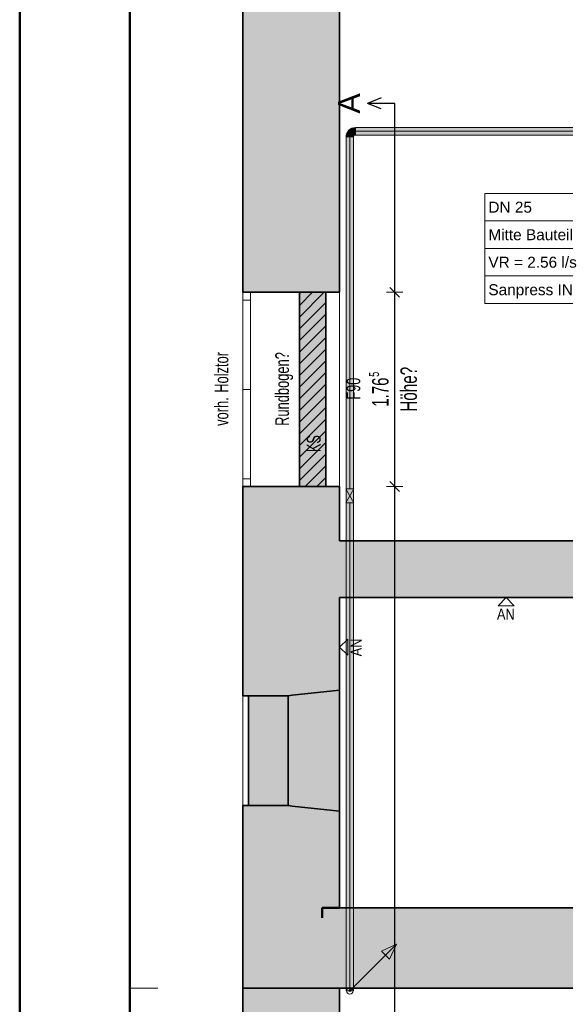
# Model space of a CAD drawing. Extents: x 69 to 739, y -141 to 453.
# Tile 32 of 48: x 69 to 168, y 142 to 321. Entities that reach past the tile are written whole.
import ezdxf
from ezdxf.lldxf.tags import DXFTag

# ---------------------------------------------------------------- set-up
doc = ezdxf.new("R2010")
doc.units = 0
doc.layers.get('0').update_dxf_attribs({"lineweight": 5})
for name, color, linetype, lineweight in [('0-Shading', 7, 'Continuous', 5), ('5_UG-BESTAND', 7, 'Continuous', 25), ('5_UG-NEU', 7, 'Continuous', 25), ('5_UG-SCHRAFF-FILL', 7, 'Continuous', 25), ('5_UG-TEXT-MASS', 7, 'Continuous', 25), ('5_UG-WANDMATERIALIEN', 7, 'Continuous', 25)]:
    doc.layers.add(name, color=color, linetype=linetype, lineweight=lineweight)
for name, color, linetype, lineweight, true_color in [('Ausgeblendet', 3, 'Continuous', 35, 0x00ff00), ('Rahmen', 7, 'Continuous', 35, 0x009900), ('RL_Isolierung', 7, 'fein_strichliert', 18, 0x99ff99), ('S_Kaltwasser', 7, 'Continuous', 18, 0x006000), ('S_Kaltwasser_Beschriftung', 7, 'Continuous', 18, 0x005e00), ('X_Geometrie-A06HSZPNNL', 3, 'Continuous', 50, 0x00ff00), ('X_Schnittangaben', 7, 'Continuous', 25, 0xc0c0c0)]:
    doc.layers.add(name, color=color, linetype=linetype, lineweight=lineweight, true_color=true_color)
doc.styles.get("Standard").update_dxf_attribs({"font": 'arial.ttf'})
tags = doc.linetypes.add('fein_strichliert', pattern=[4, 1, -2, 1]).pattern_tags.tags
tags[8:9] = [DXFTag(74, 4), DXFTag(75, 0), DXFTag(340, '0'), DXFTag(46, 0.0), DXFTag(50, 0.0), DXFTag(44, 0.0), DXFTag(45, 0.0)]
tags[6:7] = [DXFTag(74, 4), DXFTag(75, 0), DXFTag(340, '0'), DXFTag(46, 0.0), DXFTag(50, 0.0), DXFTag(44, 0.0), DXFTag(45, 0.0)]
tags[4:5] = [DXFTag(74, 4), DXFTag(75, 0), DXFTag(340, '0'), DXFTag(46, 0.0), DXFTag(50, 0.0), DXFTag(44, 0.0), DXFTag(45, 0.0)]
tags = doc.linetypes.add('PUNKT2_S9', pattern=[0.0005, 0, -0.0005]).pattern_tags.tags
tags[6:7] = [DXFTag(74, 4), DXFTag(75, 0), DXFTag(340, '0'), DXFTag(46, 1.0), DXFTag(50, 0.0), DXFTag(44, 0.0), DXFTag(45, 0.0)]
tags[4:5] = [DXFTag(74, 4), DXFTag(75, 0), DXFTag(340, '0'), DXFTag(46, 1.0), DXFTag(50, 0.0), DXFTag(44, 0.0), DXFTag(45, 0.0)]
tags = doc.linetypes.add('STRICHPUNKT2', pattern=[12.7, 6.35, -3.175, 0, -3.175]).pattern_tags.tags
tags[10:11] = [DXFTag(74, 4), DXFTag(75, 0), DXFTag(340, '0'), DXFTag(46, 0.0), DXFTag(50, 0.0), DXFTag(44, 0.0), DXFTag(45, 0.0)]
tags[8:9] = [DXFTag(74, 4), DXFTag(75, 0), DXFTag(340, '0'), DXFTag(46, 0.0), DXFTag(50, 0.0), DXFTag(44, 0.0), DXFTag(45, 0.0)]
tags[6:7] = [DXFTag(74, 4), DXFTag(75, 0), DXFTag(340, '0'), DXFTag(46, 0.0), DXFTag(50, 0.0), DXFTag(44, 0.0), DXFTag(45, 0.0)]
tags[4:5] = [DXFTag(74, 4), DXFTag(75, 0), DXFTag(340, '0'), DXFTag(46, 0.0), DXFTag(50, 0.0), DXFTag(44, 0.0), DXFTag(45, 0.0)]

# ---------------------------------------------------------------- blocks, each defined once
blk = doc.blocks.new('Shading-A06HSZP5NL', base_point=(467.53, 214.2))
at = {"layer": '0-Shading', "color": 98, "true_color": 0x003c00}
for points in [[(128.38, 300.41), (128.53, 300.78), (128.28, 300.41), (128.45, 300.82)], [(128.79, 301.11), (128.72, 301.18), (128.53, 300.78), (128.45, 300.82)], [(129.12, 301.37), (129.08, 301.45), (128.79, 301.11), (128.72, 301.18)], [(129.51, 301.53), (129.49, 301.62), (129.12, 301.37), (129.08, 301.45)], [(129.93, 301.58), (129.93, 301.67), (129.51, 301.53), (129.49, 301.62)], [(129.93, 301.58), (177.12, 301.58), (129.93, 301.67), (176.66, 301.67)], [(128.32, 299.97), (128.27, 300.31), (128.23, 299.97)], [(128.32, 284.21), (128.32, 299.97), (128.23, 284.13), (128.23, 299.97)], [(128.36, 300.39), (128.28, 300.41), (128.27, 300.31)], [(128.32, 299.97), (128.37, 300.39), (128.27, 300.31), (128.36, 300.39)], [(128.38, 300.41), (128.28, 300.41), (128.36, 300.39)], [(128.37, 300.39), (128.38, 300.41), (128.36, 300.39)], [(129.6, 300.06), (129.51, 300.09), (129.59, 299.97), (129.5, 299.97)], [(129.59, 283.95), (129.59, 299.97), (129.5, 284.05), (129.5, 299.97)], [(129.56, 300.18), (129.55, 300.19), (129.51, 300.09)], [(129.6, 300.06), (129.63, 300.14), (129.51, 300.09), (129.56, 300.18)], [(129.63, 300.27), (129.62, 300.28), (129.55, 300.19)], [(129.56, 300.18), (129.64, 300.26), (129.55, 300.19), (129.63, 300.27)], [(129.63, 300.14), (129.69, 300.21), (129.56, 300.18), (129.64, 300.26)], [(129.73, 300.32), (129.71, 300.35), (129.63, 300.27), (129.62, 300.28)], [(129.64, 300.26), (129.74, 300.3), (129.63, 300.27), (129.73, 300.32)], [(129.69, 300.21), (129.76, 300.27), (129.64, 300.26), (129.74, 300.3)], [(129.84, 300.31), (129.82, 300.39), (129.74, 300.3), (129.71, 300.35)], [(129.76, 300.27), (129.84, 300.3), (129.74, 300.3), (129.84, 300.31)], [(129.93, 300.31), (129.93, 300.41), (129.84, 300.3), (129.82, 300.39)], [(129.93, 300.31), (179.95, 300.31), (129.93, 300.41), (179.96, 300.41)], [(128.32, 144.78), (128.32, 284.21), (128.23, 144.78), (128.23, 284.13)], [(129.59, 144.78), (129.59, 283.95), (129.5, 144.78), (129.5, 284.05)]]:
    blk.add_solid(points, dxfattribs=at)
at = {"layer": '0-Shading', "color": 98, "true_color": 0x005100}
for points in [[(128.38, 300.41), (128.75, 300.65), (128.53, 300.78)], [(128.97, 300.94), (128.79, 301.11), (128.75, 300.65), (128.53, 300.78)], [(129.25, 301.15), (129.12, 301.37), (128.97, 300.94), (128.79, 301.11)], [(129.58, 301.29), (129.51, 301.53), (129.25, 301.15), (129.12, 301.37)], [(129.93, 301.33), (129.93, 301.58), (129.58, 301.29), (129.51, 301.53)], [(129.93, 301.33), (177.89, 301.33), (129.93, 301.58), (177.12, 301.58)], [(128.61, 300.33), (128.37, 300.39), (128.57, 299.97), (128.32, 299.97)], [(128.57, 284.24), (128.57, 299.97), (128.32, 284.21), (128.32, 299.97)], [(128.61, 300.33), (128.67, 300.47), (128.37, 300.39), (128.38, 300.41)], [(128.38, 300.41), (128.67, 300.47), (128.75, 300.65)], [(129.5, 299.97), (129.49, 300.09), (129.25, 299.97), (129.27, 300.15)], [(129.5, 284.05), (129.5, 299.97), (129.25, 284.15), (129.25, 299.97)], [(129.49, 300.09), (129.47, 300.24), (129.27, 300.15), (129.35, 300.31)], [(129.35, 300.31), (129.34, 300.31), (129.27, 300.15)], [(129.44, 300.39), (129.43, 300.43), (129.35, 300.31), (129.34, 300.31)], [(129.47, 300.24), (129.44, 300.39), (129.35, 300.31)], [(129.43, 300.43), (129.45, 300.4), (129.45, 300.46), (129.51, 300.39)], [(129.45, 300.4), (129.43, 300.43), (129.44, 300.4)], [(129.44, 300.4), (129.46, 300.28), (129.45, 300.4), (129.5, 300.29)], [(129.47, 300.47), (129.45, 300.46), (129.53, 300.39), (129.51, 300.39)], [(129.45, 300.46), (129.47, 300.47), (129.47, 300.47)], [(129.51, 300.39), (129.45, 300.4), (129.59, 300.31), (129.5, 300.29)], [(129.5, 300.29), (129.46, 300.28), (129.52, 300.21), (129.47, 300.24)], [(129.47, 300.47), (129.47, 300.47), (129.59, 300.56), (129.6, 300.55)], [(129.47, 300.47), (129.66, 300.43), (129.6, 300.55)], [(129.66, 300.43), (129.47, 300.47), (129.69, 300.39), (129.53, 300.39)], [(129.47, 300.47), (129.66, 300.43), (129.47, 300.47)], [(129.47, 300.47), (129.47, 300.47), (129.47, 300.47)], [(129.51, 300.09), (129.55, 300.19), (129.49, 300.09), (129.47, 300.24)], [(129.5, 299.97), (129.51, 300.09), (129.49, 300.09)], [(129.59, 300.31), (129.5, 300.29), (129.62, 300.28), (129.54, 300.22)], [(129.5, 300.29), (129.52, 300.21), (129.54, 300.22)], [(129.53, 300.39), (129.51, 300.39), (129.6, 300.31), (129.59, 300.31)], [(129.52, 300.21), (129.55, 300.19), (129.54, 300.22)], [(129.69, 300.39), (129.53, 300.39), (129.71, 300.35), (129.6, 300.31)], [(129.54, 300.22), (129.55, 300.19), (129.62, 300.28)], [(129.81, 300.41), (129.75, 300.63), (129.66, 300.43), (129.59, 300.56)], [(129.59, 300.31), (129.62, 300.28), (129.6, 300.31)], [(129.6, 300.31), (129.62, 300.28), (129.71, 300.35)], [(129.66, 300.43), (129.69, 300.39), (129.81, 300.41), (129.82, 300.39)], [(129.69, 300.39), (129.71, 300.35), (129.82, 300.39)], [(129.93, 300.41), (129.93, 300.65), (129.81, 300.41), (129.75, 300.63)], [(129.82, 300.39), (129.93, 300.41), (129.81, 300.41)], [(129.93, 300.41), (179.96, 300.41), (129.93, 300.65), (179.53, 300.65)], [(128.57, 144.78), (128.57, 284.24), (128.32, 144.78), (128.32, 284.21)], [(129.5, 144.78), (129.5, 284.05), (129.25, 144.78), (129.25, 284.15)]]:
    blk.add_solid(points, dxfattribs=at)
at = {"layer": '0-Shading', "color": 98, "true_color": 0x005e00}
for points in [[(128.97, 300.94), (128.75, 300.65), (129.08, 300.82)], [(128.75, 300.65), (129.17, 300.73), (129.08, 300.82)], [(128.99, 300.7), (128.75, 300.65), (128.84, 300.61)], [(129.17, 300.65), (129.17, 300.73), (128.84, 300.61), (128.99, 300.7)], [(128.97, 300.94), (129.13, 300.83), (129.25, 301.15), (129.38, 300.92)], [(129.13, 300.83), (128.97, 300.94), (129.08, 300.82)], [(129.08, 300.82), (129.13, 300.78), (129.13, 300.83), (129.18, 300.8)], [(129.38, 300.92), (129.13, 300.83), (129.4, 300.89), (129.18, 300.8)], [(129.13, 300.78), (129.17, 300.73), (129.18, 300.8), (129.27, 300.75)], [(129.17, 300.73), (129.18, 300.72), (129.21, 300.74)], [(129.17, 300.73), (129.17, 300.65), (129.21, 300.7)], [(129.27, 300.64), (129.21, 300.7), (129.17, 300.65)], [(129.18, 300.8), (129.27, 300.75), (129.4, 300.89), (129.42, 300.86)], [(129.18, 300.72), (129.21, 300.7), (129.21, 300.74), (129.27, 300.75)], [(129.21, 300.7), (129.51, 300.7), (129.27, 300.75)], [(129.51, 300.7), (129.21, 300.7), (129.55, 300.62), (129.28, 300.64)], [(129.28, 300.64), (129.21, 300.7), (129.27, 300.64)], [(129.66, 300.98), (129.58, 301.29), (129.38, 300.92), (129.25, 301.15)], [(129.51, 300.7), (129.42, 300.86), (129.27, 300.75)], [(129.38, 300.92), (129.4, 300.89), (129.66, 300.98), (129.66, 300.96)], [(129.4, 300.89), (129.42, 300.86), (129.66, 300.96)], [(129.74, 300.66), (129.66, 300.96), (129.51, 300.7), (129.42, 300.86)], [(129.51, 300.7), (129.55, 300.62), (129.74, 300.66), (129.75, 300.63)], [(129.93, 300.99), (129.93, 301.33), (129.66, 300.98), (129.58, 301.29)], [(129.66, 300.96), (129.93, 300.99), (129.66, 300.98)], [(129.93, 300.65), (129.93, 300.99), (129.74, 300.66), (129.66, 300.96)], [(129.93, 300.99), (178.78, 300.99), (129.93, 301.33), (177.89, 301.33)], [(129.93, 300.65), (179.53, 300.65), (129.93, 300.99), (178.78, 300.99)], [(128.91, 299.97), (128.92, 300.24), (128.57, 299.97), (128.61, 300.33)], [(128.91, 284.22), (128.91, 299.97), (128.57, 284.24), (128.57, 299.97)], [(128.61, 300.33), (128.92, 300.24), (128.67, 300.47), (128.93, 300.25)], [(128.67, 300.47), (129.03, 300.5), (128.68, 300.49), (128.9, 300.57)], [(128.67, 300.47), (128.93, 300.25), (128.97, 300.49)], [(128.9, 300.57), (128.75, 300.65), (128.68, 300.49)], [(128.91, 300.57), (128.75, 300.65), (128.9, 300.57)], [(129.17, 300.65), (128.84, 300.61), (128.91, 300.57)], [(129.03, 300.5), (129.05, 300.5), (128.9, 300.57), (128.91, 300.57)], [(128.91, 300.57), (129.05, 300.5), (129.17, 300.65)], [(129.25, 299.97), (129.24, 300.16), (128.91, 299.97), (128.94, 300.24)], [(128.91, 299.97), (128.94, 300.24), (128.92, 300.24)], [(129.25, 284.15), (129.25, 299.97), (128.91, 284.22), (128.91, 299.97)], [(128.92, 300.24), (128.94, 300.24), (128.93, 300.25)], [(128.97, 300.35), (128.93, 300.25), (129.04, 300.48), (128.94, 300.24)], [(128.94, 300.3), (128.93, 300.25), (128.97, 300.35)], [(128.97, 300.49), (128.94, 300.3), (129.03, 300.5), (128.97, 300.35)], [(129.21, 300.39), (129.04, 300.48), (129.24, 300.16), (128.94, 300.24)], [(129.03, 300.5), (128.97, 300.35), (129.04, 300.48)], [(129.04, 300.48), (129.05, 300.5), (129.03, 300.5)], [(129.04, 300.48), (129.21, 300.39), (129.05, 300.5), (129.2, 300.4)], [(129.17, 300.65), (129.05, 300.5), (129.4, 300.5), (129.3, 300.48)], [(129.19, 300.49), (129.05, 300.5), (129.2, 300.4)], [(129.17, 300.65), (129.4, 300.5), (129.27, 300.64)], [(129.43, 300.47), (129.19, 300.49), (129.34, 300.31), (129.2, 300.4)], [(129.21, 300.39), (129.34, 300.31), (129.2, 300.4)], [(129.34, 300.31), (129.21, 300.39), (129.23, 300.2)], [(129.24, 300.16), (129.27, 300.15), (129.23, 300.2), (129.34, 300.31)], [(129.25, 299.97), (129.27, 300.15), (129.24, 300.16)], [(129.27, 300.64), (129.4, 300.5), (129.28, 300.64), (129.42, 300.51)], [(129.55, 300.62), (129.28, 300.64), (129.59, 300.56), (129.42, 300.51)], [(129.3, 300.48), (129.43, 300.47), (129.4, 300.5)], [(129.43, 300.47), (129.34, 300.31), (129.43, 300.43)], [(129.4, 300.5), (129.43, 300.47), (129.42, 300.51), (129.47, 300.47)], [(129.42, 300.51), (129.47, 300.47), (129.59, 300.56)], [(129.43, 300.43), (129.45, 300.46), (129.43, 300.47)], [(129.45, 300.46), (129.47, 300.47), (129.43, 300.47)], [(129.55, 300.62), (129.59, 300.56), (129.75, 300.63)], [(129.75, 300.63), (129.93, 300.65), (129.74, 300.66)], [(128.91, 144.78), (128.91, 284.22), (128.57, 144.78), (128.57, 284.24)], [(129.25, 144.78), (129.25, 284.15), (128.91, 144.78), (128.91, 284.22)]]:
    blk.add_solid(points, dxfattribs=at)
blk = doc.blocks.new('Schnitt-A06HSZPJNL', base_point=(126.78, -111.56))
at = {"color": 0, "lineweight": -2}
for p in [(134.61, 307.07), (134.61, 305.07), (137.11, 306.07)]:
    blk.add_line(p, (132.11, 306.07), dxfattribs=at)
at = {"color": 0, "linetype": 'ByBlock', "lineweight": -2, "ltscale": 0.25}
blk.add_line((137.11, 87.04), (137.11, 306.07), dxfattribs=at)
at = {"color": 0, "linetype": 'ByBlock', "lineweight": -2, "ltscale": 0.25, "insert": (126.78, 304.2), "char_height": 4, "attachment_point": 1, "rotation": 90}
blk.add_mtext('{\\fArial;A}', dxfattribs=at)
blk = doc.blocks.new('Referenz-A06HSZPONL', base_point=(0, -118.62))
at = {"layer": '5_UG-BESTAND', "color": 0, "lineweight": 35}
for p, q in [((109.47, 377.56), (109.47, 271.73)), ((127.05, 271.73), (127.05, 364.36)), ((109.47, 271.73), (127.05, 271.73)), ((127.05, 236.43), (109.47, 236.43)), ((109.47, 236.43), (109.47, 198.41)), ((127.05, 226.53), (127.05, 236.43)), ((202.85, 226.53), (127.05, 226.53)), ((127.05, 199.43), (127.05, 216.24)), ((127.05, 216.24), (230.75, 216.24)), ((118.44, 198.49), (127.05, 199.43)), ((127.05, 199.43), (127.05, 177.4)), ((109.47, 198.41), (117.69, 198.41)), ((110.47, 198.41), (110.47, 178.34)), ((117.69, 198.41), (118.44, 198.49)), ((117.69, 198.41), (117.69, 178.34)), ((109.47, 178.42), (117.69, 178.42)), ((109.47, 178.42), (109.47, 145.24)), ((117.69, 178.42), (118.44, 178.34)), ((118.44, 178.34), (127.05, 177.4)), ((127.05, 177.4), (127.05, 159.84)), ((322.13, 159.84), (127.05, 159.84)), ((109.47, 145.24), (490.45, 145.24)), ((109.47, -54.4), (109.47, 145.24)), ((109.47, 145.24), (127.05, 145.24)), ((127.05, 145.24), (127.05, -38.89)), ((127.05, 145.24), (127.05, -38.89))]:
    blk.add_line(p, q, dxfattribs=at)
at = {"layer": '5_UG-BESTAND', "color": 0, "lineweight": 13}
for p, q in [((109.47, 271.73), (109.47, 270.31)), ((109.47, 271.73), (109.47, 236.43)), ((110.87, 270.31), (109.47, 270.31)), ((110.87, 271.73), (110.87, 270.31)), ((110.87, 271.73), (110.87, 236.43)), ((109.47, 254.08), (110.87, 254.08)), ((110.87, 237.83), (109.47, 237.83)), ((109.47, 237.83), (109.47, 236.43)), ((110.87, 237.83), (110.87, 236.43)), ((109.47, 198.41), (109.47, 178.42))]:
    blk.add_line(p, q, dxfattribs=at)
at = {"layer": '5_UG-BESTAND', "color": 0, "linetype": 'PUNKT2_S9', "lineweight": 13, "ltscale": 0.13}
blk.add_line((127.05, 271.73), (127.05, 236.43), dxfattribs=at)
at = {"layer": '5_UG-NEU', "color": 0, "lineweight": 35}
for p, q in [((119.75, 271.73), (119.75, 236.43)), ((124.55, 271.73), (124.55, 236.43))]:
    blk.add_line(p, q, dxfattribs=at)
at = {"layer": '5_UG-SCHRAFF-FILL', "color": 0, "lineweight": 13}
for p, q in [((119.75, 267.21), (124.27, 271.73)), ((119.75, 271.45), (120.02, 271.73)), ((119.75, 269.33), (122.15, 271.73)), ((119.75, 265.09), (124.55, 269.89)), ((119.75, 262.96), (124.55, 267.76)), ((119.75, 260.84), (124.55, 265.64)), ((119.75, 258.72), (124.55, 263.52)), ((119.75, 256.6), (124.55, 261.4)), ((119.75, 254.48), (124.55, 259.28)), ((119.75, 252.36), (124.55, 257.16)), ((119.75, 250.24), (124.55, 255.04)), ((119.75, 248.11), (124.55, 252.91)), ((119.75, 245.99), (124.55, 250.79)), ((119.75, 243.87), (124.55, 248.67)), ((119.75, 241.75), (124.55, 246.55)), ((119.75, 239.63), (124.55, 244.43)), ((119.75, 237.51), (124.55, 242.31)), ((120.79, 236.43), (124.55, 240.19)), ((122.91, 236.43), (124.55, 238.07))]:
    blk.add_line(p, q, dxfattribs=at)
at = {"layer": '5_UG-TEXT-MASS', "color": 0, "lineweight": 13}
for p, q in [((137.95, 270.83), (136.15, 272.63)), ((137.05, 271.73), (137.05, 273.23)), ((137.05, 271.73), (135.55, 271.73)), ((137.05, 271.73), (138.55, 271.73)), ((137.05, 249.77), (137.05, 271.73)), ((137.05, 249.32), (137.05, 249.77)), ((137.05, 236.43), (137.05, 249.32)), ((137.05, 236.43), (135.55, 236.43)), ((137.95, 235.53), (136.15, 237.33)), ((137.05, 236.43), (138.55, 236.43)), ((137.05, 236.43), (137.05, 234.93)), ((88.9, 145.24), (93.98, 145.24))]:
    blk.add_line(p, q, dxfattribs=at)
at = {"layer": '5_UG-WANDMATERIALIEN', "color": 0, "lineweight": 18}
for p, q in [((157.33, 216.24), (155.86, 214.77)), ((158.8, 214.77), (155.86, 214.77)), ((157.33, 216.24), (158.8, 214.77)), ((127.05, 207.24), (128.52, 208.71)), ((128.52, 208.71), (128.52, 205.77)), ((127.05, 207.24), (128.52, 205.77))]:
    blk.add_line(p, q, dxfattribs=at)
at = {"layer": 'Ausgeblendet', "color": 0, "linetype": 'Continuous', "lineweight": 13, "ltscale": 0.13}
for points in [[(109.47, 271.73), (109.47, 377.56), (127.05, 271.73)], [(127.05, 271.73), (109.47, 377.56), (127.05, 364.36)], [(109.47, 198.41), (109.47, 236.43), (117.69, 198.41)], [(117.69, 198.41), (109.47, 236.43), (117.69, 236.43)], [(117.69, 198.41), (117.69, 236.43), (127.05, 199.43)], [(127.05, 226.53), (117.69, 236.43), (127.05, 236.43)], [(127.05, 199.43), (117.69, 236.43), (127.05, 216.24)], [(127.05, 216.24), (117.69, 236.43), (127.05, 226.53)], [(127.05, 216.24), (127.05, 226.53), (202.85, 216.24)], [(202.85, 224.14), (127.05, 226.53), (202.85, 226.53)], [(202.85, 216.24), (127.05, 226.53), (202.85, 224.14)], [(127.05, 177.4), (117.69, 198.41), (127.05, 199.43)], [(127.05, 177.4), (127.05, 199.43), (127.05, 199.43)], [(110.47, 178.42), (110.47, 198.41), (117.69, 178.42)], [(117.69, 178.42), (110.47, 198.41), (117.69, 198.41)], [(117.69, 178.42), (117.69, 198.41), (127.05, 177.4)], [(109.47, 145.24), (109.47, 178.42), (117.69, 145.24)], [(117.69, 145.24), (109.47, 178.42), (117.69, 178.42)], [(117.69, 145.24), (117.69, 178.42), (127.05, 145.24)], [(127.05, 159.84), (117.69, 178.42), (127.05, 177.4)], [(127.05, 145.24), (117.69, 178.42), (127.05, 159.84)], [(127.05, 145.24), (127.05, 159.84), (322.13, 145.24)], [(322.13, 145.24), (127.05, 159.84), (322.13, 159.84)], [(109.47, -54.4), (109.47, 145.24), (127.05, -54.56)], [(127.05, -38.89), (109.47, 145.24), (127.05, 145.24)], [(127.05, -54.56), (109.47, 145.24), (127.05, -38.89)]]:
    blk.add_solid(points, dxfattribs=at)
at = {"layer": 'Ausgeblendet', "color": 0, "linetype": 'Continuous', "ltscale": 0.35}
for points in [[(119.75, 236.43), (119.75, 271.73), (124.55, 236.43)], [(124.55, 236.43), (119.75, 271.73), (124.55, 271.73)]]:
    blk.add_solid(points, dxfattribs=at)
at = {"layer": 'X_Geometrie-A06HSZPNNL', "color": 0, "linetype": 'Continuous', "ltscale": 0.5}
for p, q in [((127.05, 159.84), (123.87, 159.84)), ((123.87, 159.84), (123.87, 158.02))]:
    blk.add_line(p, q, dxfattribs=at)
at = {"layer": '5_UG-TEXT-MASS', "color": 0, "lineweight": -2, "attachment_point": 1, "rotation": 90}
for s, insert, char_height in [('{\\W0.67;\\fArial;Holztor}', (104.33, 253.47), 2.5), ('{\\W0.67;\\fArial;Rundbogen?}', (115.35, 247.45), 2.5), ('{\\W0.66;\\fArial;Höhe?}', (138.1, 250.03), 3), ('{\\W0.65;\\fArial;5}', (132.42, 256.37), 1.8), ('{\\W0.65;\\fArial;1.76}', (132.95, 250.93), 3), ('{\\W0.66;\\fArial;F90}', (128.31, 252.23), 2.5), ('{\\W0.67;\\fArial;vorh.}', (104.33, 247.45), 2.5), ('{\\W0.66;\\fArial;KS}', (121.09, 242.69), 2.5)]:
    blk.add_mtext(s, dxfattribs=dict(at, insert=insert, char_height=char_height))
at = {"layer": '5_UG-WANDMATERIALIEN', "color": 0, "lineweight": 18, "char_height": 2, "attachment_point": 1}
for insert, rotation in [((155.65, 214.23), 0.0256), ((129.05, 205.56), 90.0256)]:
    blk.add_mtext('{\\W0.83;\\fArial;AN}', dxfattribs=dict(at, insert=insert, rotation=rotation))
blk = doc.blocks.new('Steigleitung Sanitär-A06HSZQ2NL', base_point=(128.31, 144.18))
at = {"color": 0, "lineweight": -2}
for p, q in [((129.01, 144.88), (137.39, 153.26)), ((134.67, 151.99), (137.39, 153.26)), ((136.12, 150.54), (137.39, 153.26)), ((136.12, 150.54), (134.67, 151.99))]:
    blk.add_line(p, q, dxfattribs=at)
blk.add_circle((128.91, 144.78), 0.15, dxfattribs=at)
blk.add_solid([(134.67, 151.99), (137.39, 153.26), (136.12, 150.54)], dxfattribs=at)
at = {"layer": 'RL_Isolierung', "lineweight": -2}
blk.add_circle((128.91, 144.78), 0.6, dxfattribs=at)
blk = doc.blocks.new('Sanpress INOX-A06HSZQKNL', base_point=(128.91, 144.93))
at = {"color": 0, "linetype": 'ByBlock', "lineweight": -2, "ltscale": 0.18}
for p, q in [((260.83, 300.99), (128.91, 300.99)), ((128.91, 300.99), (128.91, 235.98)), ((128.91, 233.48), (128.91, 144.93))]:
    blk.add_line(p, q, dxfattribs=at)
blk = doc.blocks.new('2337.5 Inox-Schrägsitzventil_ SC-Contur-A06HSZQMNL', base_point=(128.16, 233.48))
at = {"color": 0, "lineweight": -2}
for p, q in [((128.16, 233.48), (129.66, 235.98)), ((129.66, 235.98), (128.16, 235.98)), ((128.16, 235.98), (129.66, 233.48)), ((129.66, 233.48), (128.16, 233.48))]:
    blk.add_line(p, q, dxfattribs=at)
blk = doc.blocks.new('Bauteilbeschriftung-A06HSZQONL', base_point=(153.42, 269.7))
at = {"color": 0, "linetype": 'ByBlock', "lineweight": -2, "ltscale": 0.18}
blk.add_line((172.9, 289.7), (172.9, 300.99), dxfattribs=at)
at = {"color": 0, "lineweight": -2}
for p, q in [((153.42, 289.7), (192.38, 289.7)), ((153.42, 269.7), (153.42, 289.7)), ((192.38, 289.7), (192.38, 269.7)), ((153.42, 284.7), (192.38, 284.7)), ((153.42, 279.7), (192.38, 279.7)), ((153.42, 274.7), (192.38, 274.7)), ((192.38, 269.7), (153.42, 269.7))]:
    blk.add_line(p, q, dxfattribs=at)
at = {"color": 0, "linetype": 'ByBlock', "lineweight": -2, "ltscale": 0.18, "char_height": 2, "attachment_point": 1}
for s, insert in [('{\\fArial;DN 25}', (154.09, 288.2)), ('{\\fArial;Mitte Bauteil = 227 cm ab FFB}', (154.09, 283.2)), ('{\\fArial;VR = 2.56 l/s}', (154.09, 278.2)), ('{\\fArial;Sanpress INOX}', (154.09, 273.2))]:
    blk.add_mtext(s, dxfattribs=dict(at, insert=insert))
blk = doc.blocks.new('Geometrie-A06HSZRCNL', base_point=(128.23, 144.78))
at = {"layer": 'S_Kaltwasser'}
for p, q in [((259.87, 301.67), (129.93, 301.67)), ((129.93, 301.28), (129.93, 301.67)), ((129.93, 300.31), (129.93, 301.67)), ((129.93, 300.71), (129.93, 301.28)), ((129.93, 300.31), (129.93, 300.71)), ((128.23, 299.97), (128.23, 144.78)), ((128.63, 299.97), (128.23, 299.97)), ((129.59, 299.97), (128.23, 299.97)), ((129.19, 299.97), (128.63, 299.97)), ((129.59, 299.97), (129.19, 299.97)), ((129.59, 144.78), (129.59, 299.97)), ((129.93, 300.31), (259.87, 300.31)), ((128.63, 144.78), (128.23, 144.78)), ((129.19, 144.78), (128.63, 144.78)), ((129.59, 144.78), (129.19, 144.78))]:
    blk.add_line(p, q, dxfattribs=at)
for major_axis in [(0, 1.7), (0, 0.34)]:
    blk.add_ellipse((129.93, 299.97), major_axis=major_axis, ratio=1, start_param=0, end_param=1.570796, dxfattribs=at)

msp = doc.modelspace()

# ---------------------------------------------------------------- linework, layer by layer
at = {"layer": 'Rahmen', "lineweight": 50, "ltscale": 0.5}
for points in [[(738.9, -140.75), (738.9, 453.25), (68.9, 453.25), (68.9, -140.75), (388.9, -140.75), (638.9, -140.75), (738.9, -140.75)], [(733.9, -135.75), (733.9, 448.25), (88.9, 448.25), (88.9, -135.75), (383.9, -135.75), (633.9, -135.75), (733.9, -135.75)]]:
    msp.add_lwpolyline(points, close=True, dxfattribs=at)

# ---------------------------------------------------------------- block references
at = {"color": 251, "lineweight": 25, "ltscale": 0.25, "true_color": 0x585858}
msp.add_blockref('Referenz-A06HSZPONL', (0, -118.62), dxfattribs=at)
msp.add_blockref('Shading-A06HSZP5NL', (467.53, 214.2))
at = {"linetype": 'Continuous', "ltscale": 0.13}
msp.add_blockref('Geometrie-A06HSZRCNL', (128.23, 144.78), dxfattribs=at)
at = {"layer": 'S_Kaltwasser', "ltscale": 0.18}
for name, p in [('Sanpress INOX-A06HSZQKNL', (128.91, 144.93)), ('2337.5 Inox-Schrägsitzventil_ SC-Contur-A06HSZQMNL', (128.16, 233.48)), ('Steigleitung Sanitär-A06HSZQ2NL', (128.31, 144.18))]:
    msp.add_blockref(name, p, dxfattribs=at)
at = {"layer": 'S_Kaltwasser_Beschriftung', "ltscale": 0.18}
msp.add_blockref('Bauteilbeschriftung-A06HSZQONL', (153.42, 269.7), dxfattribs=at)
at = {"layer": 'X_Schnittangaben', "color": 1, "linetype": 'STRICHPUNKT2', "ltscale": 0.25, "true_color": 0xff0000}
msp.add_blockref('Schnitt-A06HSZPJNL', (126.78, -111.56), dxfattribs=at)

doc.saveas('drawing.dxf')
